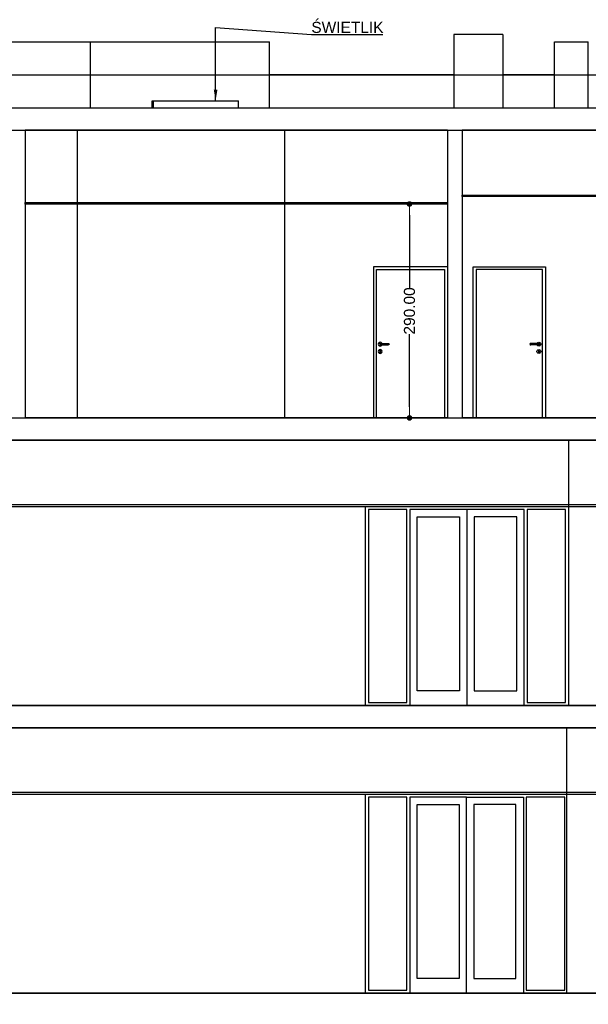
# Model space of a CAD drawing. Header units: millimetres. Extents: x -175445 to -20415, y -559200 to 231527.
# Tile 39 of 256: x -92994 to -85289, y -302271 to -288922. Entities that reach past the tile are written whole.
import ezdxf

# ---------------------------------------------------------------- set-up
doc = ezdxf.new("R2010")
doc.units = ezdxf.units.MM
doc.header["$MEASUREMENT"] = 0
for name, color, linetype in [('Etykieta', 7, 'Continuous'), ('Linia', 7, 'Continuous'), ('Polilinia', 7, 'Continuous'), ('Tekst', 7, 'Continuous'), ('Wymiary', 63, 'Continuous')]:
    doc.layers.add(name, color=color, linetype=linetype)
doc.styles.add('Arial', font='txt')
doc.dimstyles.new('GENERATED_STYLE__1', dxfattribs={"dimtxt": 150, "dimasz": 152, "dimexe": 0.18, "dimexo": 0, "dimgap": 0.09, "dimtad": 1, "dimtih": 1, "dimtoh": 1, "dimlfac": 0.1, "dimzin": 0, "dimdsep": 46, "dimtxsty": 'Arial', "dimblk": 'ARROWHEAD_11', "dimblk1": 'ARROWHEAD_11', "dimblk2": 'ARROWHEAD_11', "dimcen": 0.09, "dimclrd": 114, "dimclre": 114, "dimclrt": 114, "dimazin": 0, "dimtfac": 1, "dimtdec": 4, "dimtmove": 0, "dimatfit": 3, "dimfxl": 1, "dimtolj": 1, "dimtzin": 0, "dimarcsym": 0})
doc.dimstyles.new('GENERATED_STYLE__2', dxfattribs={"dimtxt": 150, "dimasz": 152, "dimexe": 0.18, "dimexo": 0, "dimgap": 0.09, "dimtad": 1, "dimlfac": 0.1, "dimzin": 0, "dimdsep": 46, "dimtxsty": 'Arial', "dimblk": 'ARROWHEAD_11', "dimblk1": 'ARROWHEAD_11', "dimblk2": 'ARROWHEAD_11', "dimcen": 0.09, "dimclrd": 114, "dimclre": 114, "dimclrt": 114, "dimazin": 0, "dimtfac": 1, "dimtdec": 4, "dimtmove": 0, "dimatfit": 3, "dimfxl": 1, "dimtolj": 1, "dimtzin": 0, "dimarcsym": 0})

# ---------------------------------------------------------------- blocks, each defined once
blk = doc.blocks.new('ARROWHEAD_11')
at = {"color": 0, "linetype": 'Continuous', "lineweight": 0}
blk.add_line((0, 0), (-1, 0), dxfattribs=at)
at = {"color": 0, "linetype": 'Continuous', "lineweight": 0, "const_width": 0.25, "flags": 128}
blk.add_lwpolyline([(-0.125, 0, 1), (0.125, 0, 1)], format="xyb", close=True, dxfattribs=at)
blk = doc.blocks.new('*D4128')
at = {"layer": 'Defpoints', "color": 0}
for p in [(-100086, -302121), (-69436, -302121), (-100086, -302421)]:
    blk.add_point(p, dxfattribs=at)
at = {"layer": 'Wymiary', "color": 114, "lineweight": -2}
for p, q in [((-69436, -301969), (-69436, -301817)), ((-100086, -302121), (-69436, -302121)), ((-69436, -302421), (-69436, -302121)), ((-100086, -302421), (-69436, -302421)), ((-69436, -302573), (-69513, -302725))]:
    blk.add_line(p, q, dxfattribs=at)
at = {"layer": 'Wymiary', "color": 114, "lineweight": -2, "xscale": 152, "yscale": 152, "zscale": 152}
for p, rotation in [((-69436, -302121), 270), ((-69436, -302421), 90)]:
    blk.add_blockref('ARROWHEAD_11', p, dxfattribs=dict(at, rotation=rotation))
at = {"layer": 'Wymiary', "color": 114, "lineweight": 13, "insert": (-69513, -302802), "char_height": 150, "attachment_point": 5, "rotation": 90, "style": 'Arial'}
blk.add_mtext('\\A1;30.00', dxfattribs=at)
blk = doc.blocks.new('*D4129')
at = {"layer": 'Defpoints', "color": 0}
for p in [(-100086, -298521), (-69590, -298521), (-100086, -302121)]:
    blk.add_point(p, dxfattribs=at)
at = {"layer": 'Wymiary', "color": 114, "lineweight": -2}
for p, q in [((-100086, -298521), (-69589, -298521)), ((-69590, -298673), (-69590, -300124)), ((-69590, -301969), (-69590, -300746)), ((-100086, -302121), (-69589, -302121))]:
    blk.add_line(p, q, dxfattribs=at)
at = {"layer": 'Wymiary', "color": 114, "lineweight": -2, "xscale": 152, "yscale": 152, "zscale": 152}
for p, rotation in [((-69590, -298521), 90), ((-69590, -302121), 270)]:
    blk.add_blockref('ARROWHEAD_11', p, dxfattribs=dict(at, rotation=rotation))
at = {"layer": 'Wymiary', "color": 114, "lineweight": 13, "insert": (-69590, -300435), "char_height": 150, "attachment_point": 5, "rotation": 90, "style": 'Arial'}
blk.add_mtext('\\A1;360.00', dxfattribs=at)
blk = doc.blocks.new('*D4130')
at = {"layer": 'Defpoints', "color": 0}
for p in [(-100086, -298221), (-69436, -298221), (-100086, -298521)]:
    blk.add_point(p, dxfattribs=at)
at = {"layer": 'Wymiary', "color": 114, "lineweight": -2}
for p, q in [((-69436, -298069), (-69436, -297917)), ((-100086, -298221), (-69436, -298221)), ((-69436, -298521), (-69436, -298221)), ((-100086, -298521), (-69436, -298521)), ((-69436, -298673), (-69513, -298825))]:
    blk.add_line(p, q, dxfattribs=at)
at = {"layer": 'Wymiary', "color": 114, "lineweight": -2, "xscale": 152, "yscale": 152, "zscale": 152}
for p, rotation in [((-69436, -298221), 270), ((-69436, -298521), 90)]:
    blk.add_blockref('ARROWHEAD_11', p, dxfattribs=dict(at, rotation=rotation))
at = {"layer": 'Wymiary', "color": 114, "lineweight": 13, "insert": (-69513, -298902), "char_height": 150, "attachment_point": 5, "rotation": 90, "style": 'Arial'}
blk.add_mtext('\\A1;30.00', dxfattribs=at)
blk = doc.blocks.new('*D4131')
at = {"layer": 'Defpoints', "color": 0}
for p in [(-108708, -294621), (-69590, -294621), (-100086, -298221)]:
    blk.add_point(p, dxfattribs=at)
at = {"layer": 'Wymiary', "color": 114, "lineweight": -2}
for p, q in [((-108708, -294621), (-69589, -294621)), ((-69590, -294773), (-69590, -296224)), ((-69590, -298069), (-69590, -296846)), ((-100086, -298221), (-69589, -298221))]:
    blk.add_line(p, q, dxfattribs=at)
at = {"layer": 'Wymiary', "color": 114, "lineweight": -2, "xscale": 152, "yscale": 152, "zscale": 152}
for p, rotation in [((-69590, -294621), 90), ((-69590, -298221), 270)]:
    blk.add_blockref('ARROWHEAD_11', p, dxfattribs=dict(at, rotation=rotation))
at = {"layer": 'Wymiary', "color": 114, "lineweight": 13, "insert": (-69590, -296535), "char_height": 150, "attachment_point": 5, "rotation": 90, "style": 'Arial'}
blk.add_mtext('\\A1;360.00', dxfattribs=at)
blk = doc.blocks.new('*D4132')
at = {"layer": 'Defpoints', "color": 0}
for p in [(-108708, -294321), (-69436, -294321), (-108708, -294621)]:
    blk.add_point(p, dxfattribs=at)
at = {"layer": 'Wymiary', "color": 114, "lineweight": -2}
for p, q in [((-69436, -294169), (-69436, -294017)), ((-108708, -294321), (-69436, -294321)), ((-69436, -294621), (-69436, -294321)), ((-108708, -294621), (-69436, -294621)), ((-69436, -294773), (-69513, -294925))]:
    blk.add_line(p, q, dxfattribs=at)
at = {"layer": 'Wymiary', "color": 114, "lineweight": -2, "xscale": 152, "yscale": 152, "zscale": 152}
for p, rotation in [((-69436, -294321), 270), ((-69436, -294621), 90)]:
    blk.add_blockref('ARROWHEAD_11', p, dxfattribs=dict(at, rotation=rotation))
at = {"layer": 'Wymiary', "color": 114, "lineweight": 13, "insert": (-69513, -295002), "char_height": 150, "attachment_point": 5, "rotation": 90, "style": 'Arial'}
blk.add_mtext('\\A1;30.00', dxfattribs=at)
blk = doc.blocks.new('*D4133')
at = {"layer": 'Defpoints', "color": 0}
for p in [(-103198, -290421), (-69590, -290421), (-108708, -294321)]:
    blk.add_point(p, dxfattribs=at)
at = {"layer": 'Wymiary', "color": 114, "lineweight": -2}
for p, q in [((-103198, -290421), (-69589, -290421)), ((-69590, -290573), (-69590, -292060)), ((-69590, -294169), (-69590, -292682)), ((-108708, -294321), (-69589, -294321))]:
    blk.add_line(p, q, dxfattribs=at)
at = {"layer": 'Wymiary', "color": 114, "lineweight": -2, "xscale": 152, "yscale": 152, "zscale": 152}
for p, rotation in [((-69590, -290421), 90), ((-69590, -294321), 270)]:
    blk.add_blockref('ARROWHEAD_11', p, dxfattribs=dict(at, rotation=rotation))
at = {"layer": 'Wymiary', "color": 114, "lineweight": 13, "insert": (-69590, -292371), "char_height": 150, "attachment_point": 5, "rotation": 90, "style": 'Arial'}
blk.add_mtext('\\A1;390.00', dxfattribs=at)
blk = doc.blocks.new('*D4134')
at = {"layer": 'Defpoints', "color": 0}
for p in [(-103198, -289671), (-69590, -289671), (-103198, -290421)]:
    blk.add_point(p, dxfattribs=at)
at = {"layer": 'Wymiary', "color": 114, "lineweight": -2}
for p, q in [((-69590, -289519), (-69590, -289367)), ((-103198, -289671), (-69589, -289671)), ((-69590, -289671), (-69590, -289794)), ((-69590, -290421), (-69590, -290299)), ((-103198, -290421), (-69589, -290421)), ((-69590, -290573), (-69590, -290725))]:
    blk.add_line(p, q, dxfattribs=at)
at = {"layer": 'Wymiary', "color": 114, "lineweight": -2, "xscale": 152, "yscale": 152, "zscale": 152}
for p, rotation in [((-69590, -289671), 270), ((-69590, -290421), 90)]:
    blk.add_blockref('ARROWHEAD_11', p, dxfattribs=dict(at, rotation=rotation))
at = {"layer": 'Wymiary', "color": 114, "lineweight": 13, "insert": (-69590, -290046), "char_height": 150, "attachment_point": 5, "rotation": 90, "style": 'Arial'}
blk.add_mtext('\\A1;75.00', dxfattribs=at)
blk = doc.blocks.new('*D4143')
at = {"layer": 'Defpoints', "color": 0}
for p in [(-100086, -298221), (-82339, -298221), (-80990, -299421)]:
    blk.add_point(p, dxfattribs=at)
at = {"layer": 'Wymiary', "color": 114, "lineweight": -2}
for p, q in [((-100086, -298221), (-82339, -298221)), ((-82339, -298373), (-82339, -298517)), ((-82339, -299269), (-82339, -299125)), ((-80990, -299421), (-82339, -299421))]:
    blk.add_line(p, q, dxfattribs=at)
at = {"layer": 'Wymiary', "color": 114, "lineweight": -2, "xscale": 152, "yscale": 152, "zscale": 152}
for p, rotation in [((-82339, -298221), 90), ((-82339, -299421), 270)]:
    blk.add_blockref('ARROWHEAD_11', p, dxfattribs=dict(at, rotation=rotation))
at = {"layer": 'Wymiary', "color": 114, "lineweight": 13, "insert": (-82339, -298821), "char_height": 150, "attachment_point": 5, "rotation": 90, "style": 'Arial'}
blk.add_mtext('\\A1;120.00', dxfattribs=at)
blk = doc.blocks.new('*D4144')
at = {"layer": 'Defpoints', "color": 0}
for p in [(-82339, -295521), (-80879, -295521), (-100086, -298221)]:
    blk.add_point(p, dxfattribs=at)
at = {"layer": 'Wymiary', "color": 114, "lineweight": -2}
for p, q in [((-80879, -295521), (-82339, -295521)), ((-82339, -295673), (-82339, -296559)), ((-82339, -298069), (-82339, -297184)), ((-100086, -298221), (-82339, -298221))]:
    blk.add_line(p, q, dxfattribs=at)
at = {"layer": 'Wymiary', "color": 114, "lineweight": -2, "xscale": 152, "yscale": 152, "zscale": 152}
for p, rotation in [((-82339, -295521), 90), ((-82339, -298221), 270)]:
    blk.add_blockref('ARROWHEAD_11', p, dxfattribs=dict(at, rotation=rotation))
at = {"layer": 'Wymiary', "color": 114, "lineweight": 13, "insert": (-82339, -296871), "char_height": 150, "attachment_point": 5, "rotation": 90, "style": 'Arial'}
blk.add_mtext('\\A1;270.00', dxfattribs=at)
blk = doc.blocks.new('*D4147')
at = {"layer": 'Defpoints', "color": 0}
for p in [(-87712, -291421), (-87199, -291421), (-87199, -294321)]:
    blk.add_point(p, dxfattribs=at)
at = {"layer": 'Wymiary', "color": 114, "lineweight": -2}
for p, q in [((-87199, -291421), (-87713, -291421)), ((-87712, -291573), (-87712, -292559)), ((-87712, -294169), (-87712, -293184)), ((-87199, -294321), (-87713, -294321))]:
    blk.add_line(p, q, dxfattribs=at)
at = {"layer": 'Wymiary', "color": 114, "lineweight": -2, "xscale": 152, "yscale": 152, "zscale": 152}
for p, rotation in [((-87712, -291421), 90), ((-87712, -294321), 270)]:
    blk.add_blockref('ARROWHEAD_11', p, dxfattribs=dict(at, rotation=rotation))
at = {"layer": 'Wymiary', "color": 114, "lineweight": 13, "insert": (-87712, -292871), "char_height": 150, "attachment_point": 5, "rotation": 90, "style": 'Arial'}
blk.add_mtext('\\A1;290.00', dxfattribs=at)

msp = doc.modelspace()

# ---------------------------------------------------------------- linework, layer by layer
at = {"layer": 'Linia'}
for p, q in [((-87108.94, -289121.225), (-87108.94, -290121.225)), ((-86448.94, -289121.225), (-87108.94, -289121.225)), ((-86448.94, -289121.225), (-86448.94, -290121.225)), ((-93504.26, -289221.225), (-92034.26, -289221.225)), ((-92034.26, -289221.225), (-89608.919, -289221.225)), ((-92034.26, -290121.225), (-92034.26, -289221.225)), ((-89608.919, -290121.225), (-89608.919, -289221.225)), ((-85748.919, -289221.225), (-85288.919, -289221.225)), ((-85748.919, -290121.225), (-85748.919, -289221.225)), ((-85288.919, -290121.225), (-85288.919, -289221.225)), ((-89467.229, -289671.226), (-89608.919, -289671.226)), ((-89293.101, -289671.226), (-89467.229, -289671.226)), ((-88253.524, -289671.226), (-89293.101, -289671.226)), ((-87217.016, -289671.226), (-88253.524, -289671.226)), ((-87108.94, -289671.226), (-87217.016, -289671.226)), ((-86183.665, -289671.226), (-86448.94, -289671.226)), ((-85748.919, -289671.226), (-86183.665, -289671.226)), ((-91198.919, -290021.225), (-91179.485, -290021.225)), ((-91198.919, -290121.225), (-91198.919, -290021.225)), ((-91179.485, -290021.225), (-90029.485, -290021.225)), ((-91179.485, -290121.225), (-91179.485, -290021.225)), ((-90029.485, -290121.225), (-90029.485, -290021.225)), ((-87108.94, -290121.225), (-133748.876, -290121.225)), ((-86448.94, -290121.225), (-87108.94, -290121.225)), ((-60108.92, -290121.225), (-86448.94, -290121.225)), ((-92918.921, -290421.225), (-92918.921, -294321.225)), ((-87198.921, -290421.225), (-92918.921, -290421.225)), ((-92208.921, -294321.225), (-92208.921, -290421.225)), ((-89398.921, -294321.225), (-89398.921, -290421.225)), ((-87198.921, -290421.225), (-87198.921, -294321.225)), ((-86998.921, -290421.225), (-86998.921, -294321.225)), ((-81848.921, -290421.225), (-86998.921, -290421.225)), ((-88198.921, -292271.225), (-88198.921, -292311.225)), ((-87198.921, -292271.225), (-88198.921, -292271.225)), ((-88198.921, -292311.225), (-88198.921, -294321.225)), ((-88158.921, -294321.225), (-88158.921, -292311.225)), ((-88158.921, -292311.225), (-87238.921, -292311.225)), ((-87238.921, -292311.225), (-87238.921, -294321.225)), ((-86848.921, -292311.225), (-86848.921, -292271.225)), ((-86848.921, -292271.225), (-85868.921, -292271.225)), ((-86848.921, -294321.225), (-86848.921, -292311.225)), ((-85908.921, -292311.225), (-86808.921, -292311.225)), ((-86808.921, -292311.225), (-86808.921, -294321.225)), ((-85908.921, -294321.225), (-85908.921, -292311.225)), ((-85868.921, -292271.225), (-85868.921, -292311.225)), ((-85868.921, -292311.225), (-85868.921, -294321.225)), ((-88132.303, -293307.725), (-88135.921, -293321.225)), ((-88135.921, -293321.225), (-88132.303, -293334.725)), ((-88122.421, -293297.843), (-88132.303, -293307.725)), ((-88132.303, -293334.725), (-88122.421, -293344.608)), ((-88122.421, -293397.843), (-88132.303, -293407.725)), ((-88108.921, -293294.225), (-88122.421, -293297.843)), ((-88122.421, -293344.608), (-88108.921, -293348.225)), ((-88108.921, -293394.225), (-88122.421, -293397.843)), ((-88115.992, -293314.154), (-88118.921, -293321.225)), ((-88118.921, -293321.225), (-88115.992, -293328.297)), ((-88114.44, -293314.154), (-88117.199, -293321.225)), ((-88117.199, -293321.225), (-88114.44, -293328.297)), ((-88108.921, -293311.225), (-88115.992, -293314.154)), ((-88115.992, -293328.297), (-88108.921, -293331.225)), ((-88115.641, -293409.586), (-88114.296, -293406.082)), ((-88114.296, -293406.082), (-88108.921, -293403.8)), ((-88109.625, -293314.154), (-88111.737, -293321.225)), ((-88111.737, -293321.225), (-88109.625, -293328.297)), ((-88095.421, -293297.843), (-88108.921, -293294.225)), ((-88108.921, -293311.225), (-88107.779, -293311.225)), ((-88108.921, -293331.225), (-88107.779, -293331.225)), ((-88108.921, -293348.225), (-88095.421, -293344.608)), ((-88095.421, -293397.843), (-88108.921, -293394.225)), ((-88108.921, -293403.8), (-88103.545, -293406.082)), ((-88107.779, -293311.225), (-88104.527, -293311.225)), ((-88107.779, -293331.225), (-88104.527, -293331.225)), ((-88104.527, -293311.225), (-88099.661, -293311.225)), ((-88104.527, -293331.225), (-88099.661, -293331.225)), ((-88102.42, -293314.154), (-88103.563, -293321.225)), ((-88103.563, -293321.225), (-88102.42, -293328.297)), ((-88103.545, -293406.082), (-88102.2, -293409.586)), ((-88099.661, -293311.225), (-88093.921, -293311.225)), ((-88099.661, -293331.225), (-88093.921, -293331.225)), ((-88085.538, -293307.725), (-88095.421, -293297.843)), ((-88095.421, -293344.608), (-88085.538, -293334.725)), ((-88085.538, -293407.725), (-88095.421, -293397.843)), ((-88093.921, -293311.225), (-88013.921, -293311.225)), ((-88093.921, -293331.225), (-88013.921, -293331.225)), ((-88084.6, -293311.225), (-88085.538, -293307.725)), ((-88085.538, -293334.725), (-88084.6, -293331.225)), ((-88013.921, -293311.225), (-88008.18, -293311.225)), ((-88013.921, -293331.225), (-88008.18, -293331.225)), ((-88008.18, -293311.225), (-88003.314, -293311.225)), ((-88008.18, -293331.225), (-88003.314, -293331.225)), ((-88005.421, -293314.154), (-88004.279, -293321.225)), ((-88004.279, -293321.225), (-88005.421, -293328.297)), ((-88003.314, -293311.225), (-88000.062, -293311.225)), ((-88003.314, -293331.225), (-88000.062, -293331.225)), ((-88000.062, -293311.225), (-87998.921, -293311.225)), ((-88000.062, -293331.225), (-87998.921, -293331.225)), ((-87998.921, -293311.225), (-87991.85, -293314.154)), ((-87991.85, -293328.297), (-87998.921, -293331.225)), ((-87998.216, -293314.154), (-87996.104, -293321.225)), ((-87996.104, -293321.225), (-87998.216, -293328.297)), ((-87993.402, -293314.154), (-87990.643, -293321.225)), ((-87990.643, -293321.225), (-87993.402, -293328.297)), ((-87991.85, -293314.154), (-87988.921, -293321.225)), ((-87988.921, -293321.225), (-87991.85, -293328.297)), ((-86075.992, -293314.154), (-86078.921, -293321.225)), ((-86078.921, -293321.225), (-86075.992, -293328.297)), ((-86074.44, -293314.154), (-86077.199, -293321.225)), ((-86077.199, -293321.225), (-86074.44, -293328.297)), ((-86068.921, -293311.225), (-86075.992, -293314.154)), ((-86075.992, -293328.297), (-86068.921, -293331.225)), ((-86069.625, -293314.154), (-86071.737, -293321.225)), ((-86071.737, -293321.225), (-86069.625, -293328.297)), ((-86067.779, -293311.225), (-86068.921, -293311.225)), ((-86067.779, -293331.225), (-86068.921, -293331.225)), ((-86064.527, -293311.225), (-86067.779, -293311.225)), ((-86064.527, -293331.225), (-86067.779, -293331.225)), ((-86059.661, -293311.225), (-86064.527, -293311.225)), ((-86059.661, -293331.225), (-86064.527, -293331.225)), ((-86062.42, -293314.154), (-86063.563, -293321.225)), ((-86063.563, -293321.225), (-86062.42, -293328.297)), ((-86053.921, -293311.225), (-86059.661, -293311.225)), ((-86053.921, -293331.225), (-86059.661, -293331.225)), ((-85973.921, -293311.225), (-86053.921, -293311.225)), ((-85973.921, -293331.225), (-86053.921, -293331.225)), ((-85983.241, -293311.225), (-85982.303, -293307.725)), ((-85982.303, -293334.725), (-85983.241, -293331.225)), ((-85982.303, -293307.725), (-85972.421, -293297.843)), ((-85972.421, -293344.608), (-85982.303, -293334.725)), ((-85982.303, -293407.725), (-85972.421, -293397.843)), ((-85968.18, -293311.225), (-85973.921, -293311.225)), ((-85968.18, -293331.225), (-85973.921, -293331.225)), ((-85972.421, -293297.843), (-85958.921, -293294.225)), ((-85958.921, -293348.225), (-85972.421, -293344.608)), ((-85972.421, -293397.843), (-85958.921, -293394.225)), ((-85963.314, -293311.225), (-85968.18, -293311.225)), ((-85963.314, -293331.225), (-85968.18, -293331.225)), ((-85964.296, -293406.082), (-85965.641, -293409.586)), ((-85965.421, -293314.154), (-85964.279, -293321.225)), ((-85964.279, -293321.225), (-85965.421, -293328.297)), ((-85958.921, -293403.8), (-85964.296, -293406.082)), ((-85960.062, -293311.225), (-85963.314, -293311.225)), ((-85960.062, -293331.225), (-85963.314, -293331.225)), ((-85958.921, -293311.225), (-85960.062, -293311.225)), ((-85958.921, -293331.225), (-85960.062, -293331.225)), ((-85958.921, -293294.225), (-85945.421, -293297.843)), ((-85958.921, -293311.225), (-85951.85, -293314.154)), ((-85951.85, -293328.297), (-85958.921, -293331.225)), ((-85945.421, -293344.608), (-85958.921, -293348.225)), ((-85958.921, -293394.225), (-85945.421, -293397.843)), ((-85953.545, -293406.082), (-85958.921, -293403.8)), ((-85958.216, -293314.154), (-85956.104, -293321.225)), ((-85956.104, -293321.225), (-85958.216, -293328.297)), ((-85952.2, -293409.586), (-85953.545, -293406.082)), ((-85953.402, -293314.154), (-85950.643, -293321.225)), ((-85950.643, -293321.225), (-85953.402, -293328.297)), ((-85951.85, -293314.154), (-85948.921, -293321.225)), ((-85948.921, -293321.225), (-85951.85, -293328.297)), ((-85945.421, -293297.843), (-85935.538, -293307.725)), ((-85935.538, -293334.725), (-85945.421, -293344.608)), ((-85945.421, -293397.843), (-85935.538, -293407.725)), ((-85935.538, -293307.725), (-85931.921, -293321.225)), ((-85931.921, -293321.225), (-85935.538, -293334.725)), ((-88132.303, -293407.725), (-88135.921, -293421.225)), ((-88135.921, -293421.225), (-88132.303, -293434.725)), ((-88132.303, -293434.725), (-88122.421, -293444.608)), ((-88122.421, -293444.608), (-88108.921, -293448.225)), ((-88116.388, -293411.533), (-88115.641, -293409.586)), ((-88113.921, -293416.825), (-88116.388, -293411.533)), ((-88113.921, -293416.825), (-88113.921, -293418.339)), ((-88113.921, -293418.339), (-88113.921, -293421.225)), ((-88113.921, -293421.225), (-88113.921, -293424.112)), ((-88113.921, -293424.112), (-88113.921, -293429.886)), ((-88113.921, -293429.886), (-88113.921, -293433.725)), ((-88113.921, -293433.725), (-88112.456, -293437.261)), ((-88112.456, -293437.261), (-88108.921, -293438.725)), ((-88108.921, -293438.725), (-88105.385, -293437.261)), ((-88108.921, -293448.225), (-88095.421, -293444.608)), ((-88105.385, -293437.261), (-88103.921, -293433.725)), ((-88103.921, -293418.339), (-88103.921, -293416.825)), ((-88103.921, -293418.339), (-88103.921, -293421.225)), ((-88103.921, -293421.225), (-88103.921, -293424.112)), ((-88103.921, -293424.112), (-88103.921, -293429.886)), ((-88103.921, -293429.886), (-88103.921, -293433.725)), ((-88102.2, -293409.586), (-88101.453, -293411.533)), ((-88095.421, -293444.608), (-88085.538, -293434.725)), ((-88081.921, -293421.225), (-88085.538, -293407.725)), ((-88085.538, -293434.725), (-88081.921, -293421.225)), ((-85985.921, -293421.225), (-85982.303, -293407.725)), ((-85982.303, -293434.725), (-85985.921, -293421.225)), ((-85972.421, -293444.608), (-85982.303, -293434.725)), ((-85958.921, -293448.225), (-85972.421, -293444.608)), ((-85965.641, -293409.586), (-85966.388, -293411.533)), ((-85963.921, -293418.339), (-85963.921, -293416.825)), ((-85963.921, -293418.339), (-85963.921, -293421.225)), ((-85963.921, -293421.225), (-85963.921, -293424.112)), ((-85963.921, -293424.112), (-85963.921, -293429.886)), ((-85963.921, -293429.886), (-85963.921, -293433.725)), ((-85962.456, -293437.261), (-85963.921, -293433.725)), ((-85958.921, -293438.725), (-85962.456, -293437.261)), ((-85955.385, -293437.261), (-85958.921, -293438.725)), ((-85945.421, -293444.608), (-85958.921, -293448.225)), ((-85953.921, -293433.725), (-85955.385, -293437.261)), ((-85953.921, -293416.825), (-85951.453, -293411.533)), ((-85953.921, -293416.825), (-85953.921, -293418.339)), ((-85953.921, -293418.339), (-85953.921, -293421.225)), ((-85953.921, -293421.225), (-85953.921, -293424.112)), ((-85953.921, -293424.112), (-85953.921, -293429.886)), ((-85953.921, -293429.886), (-85953.921, -293433.725)), ((-85951.453, -293411.533), (-85952.2, -293409.586)), ((-85935.538, -293434.725), (-85945.421, -293444.608)), ((-85935.538, -293407.725), (-85931.921, -293421.225)), ((-85931.921, -293421.225), (-85935.538, -293434.725)), ((-87198.921, -294321.225), (-92918.921, -294321.225)), ((-81848.921, -294321.225), (-86998.921, -294321.225)), ((-84108.877, -294621.225), (-124998.877, -294621.225)), ((-85558.877, -294621.225), (-85558.877, -298221.226)), ((-88308.877, -295521.225), (-85558.877, -295521.225)), ((-88308.877, -298221.226), (-88308.877, -295521.225)), ((-88268.877, -295561.225), (-88268.877, -298181.225)), ((-87748.877, -295561.225), (-88268.877, -295561.225)), ((-87748.877, -298181.225), (-87748.877, -295561.225)), ((-87708.877, -295561.225), (-87708.877, -298221.226)), ((-86158.877, -295561.225), (-87708.877, -295561.225)), ((-87608.877, -298021.225), (-87608.877, -295661.225)), ((-87608.877, -295661.225), (-87033.877, -295661.225)), ((-87033.877, -295661.225), (-87033.877, -298021.225)), ((-86933.877, -295561.225), (-86933.877, -298221.226)), ((-86833.877, -295661.225), (-86833.877, -298021.225)), ((-86258.877, -295661.225), (-86833.877, -295661.225)), ((-86258.877, -298021.225), (-86258.877, -295661.225)), ((-86158.877, -298221.226), (-86158.877, -295561.225)), ((-86118.877, -295561.225), (-86118.877, -298181.225)), ((-85598.877, -295561.225), (-86118.877, -295561.225)), ((-85598.877, -298181.225), (-85598.877, -295561.225)), ((-87033.877, -298021.225), (-87608.877, -298021.225)), ((-86833.877, -298021.225), (-86258.877, -298021.225)), ((-88268.877, -298181.225), (-87748.877, -298181.225)), ((-86118.877, -298181.225), (-85598.877, -298181.225)), ((-84108.877, -298221.226), (-125073.877, -298221.226)), ((-84168.877, -298521.225), (-125198.877, -298521.225)), ((-85578.877, -302121.225), (-85578.877, -298521.225)), ((-88308.877, -299461.225), (-88308.877, -299421.225)), ((-88308.877, -299421.225), (-85578.877, -299421.225)), ((-88308.877, -302121.225), (-88308.877, -299461.225)), ((-88268.877, -299461.225), (-88268.877, -302081.225)), ((-87748.877, -299461.225), (-88268.877, -299461.225)), ((-87748.877, -302081.225), (-87748.877, -299461.225)), ((-87708.877, -299461.225), (-87708.877, -299561.225)), ((-86938.877, -299461.225), (-87708.877, -299461.225)), ((-86938.877, -302121.225), (-86938.877, -299461.225)), ((-86938.877, -299461.225), (-86168.877, -299461.225)), ((-86168.877, -299461.225), (-86168.877, -299561.225)), ((-86128.877, -299461.225), (-86128.877, -302081.225)), ((-85608.877, -299461.225), (-86128.877, -299461.225)), ((-85608.877, -302081.225), (-85608.877, -299461.225)), ((-87708.877, -299561.225), (-87708.877, -301921.225)), ((-87608.877, -301921.225), (-87608.877, -299561.225)), ((-87608.877, -299561.225), (-87038.877, -299561.225)), ((-87038.877, -299561.225), (-87038.877, -301921.225)), ((-86838.877, -299561.225), (-86838.877, -301921.225)), ((-86268.877, -299561.225), (-86838.877, -299561.225)), ((-86268.877, -301921.225), (-86268.877, -299561.225)), ((-86168.877, -299561.225), (-86168.877, -301921.225)), ((-87708.877, -301921.225), (-87708.877, -302121.225)), ((-87038.877, -301921.225), (-87608.877, -301921.225)), ((-86838.877, -301921.225), (-86268.877, -301921.225)), ((-86168.877, -301921.225), (-86168.877, -302121.225)), ((-88268.877, -302081.225), (-87748.877, -302081.225)), ((-86128.877, -302081.225), (-85608.877, -302081.225)), ((-84168.877, -302121.225), (-125258.877, -302121.225))]:
    msp.add_line(p, q, dxfattribs=at)
at = {"layer": 'Polilinia', "flags": 128}
for points in [[(-87198.921, -291421.225), (-92918.921, -291421.225), (-92918.921, -291401.225), (-87198.921, -291401.225)], [(-81848.921, -291321.225), (-86998.921, -291321.225), (-86998.921, -291301.225), (-81848.921, -291301.225)], [(-67188.917, -295501.225), (-128678.877, -295501.225), (-128678.877, -295521.225), (-67188.917, -295521.225)], [(-67188.917, -299401.225), (-128678.877, -299401.225), (-128678.877, -299421.225), (-67188.917, -299421.225)]]:
    msp.add_lwpolyline(points, close=True, dxfattribs=at)

# ---------------------------------------------------------------- texts
at = {"layer": 'Tekst', "insert": (-89041.951, -289027.47), "char_height": 150, "width": 962.74408, "attachment_point": 4, "style": 'Arial'}
msp.add_mtext('\\A1;{\\fArial|b0|i0|c238|p38;ŚWIETLIK}', dxfattribs=at)

# ---------------------------------------------------------------- dimensions: what is measured, and where the dimension line sits
at = {"layer": 'Wymiary', "color": 114, "lineweight": 13}
for base, p1, p2, picture, middle in [((-69589.547, -289671.226), (-103198.193, -290421.225), (-103198.193, -289671.226), '*D4134', (-69589.547, -290046.225)), ((-69589.547, -290421.225), (-108707.897, -294321.225), (-103198.193, -290421.225), '*D4133', (-69589.547, -292371.225)), ((-87712.496, -291421.225), (-87198.921, -294321.225), (-87198.921, -291421.225), '*D4147', (-87712.496, -292871.225)), ((-69436.092, -294321.225), (-108707.897, -294621.225), (-108707.897, -294321.225), '*D4132', (-69512.82, -295001.953)), ((-69589.547, -294621.225), (-100085.752, -298221.226), (-108707.897, -294621.225), '*D4131', (-69589.547, -296535.054)), ((-82338.902, -295521.225), (-100085.752, -298221.226), (-80878.877, -295521.225), '*D4144', (-82338.902, -296871.225)), ((-69436.092, -298221.226), (-100085.752, -298521.225), (-100085.752, -298221.226), '*D4130', (-69512.82, -298901.953)), ((-82338.902, -298221.226), (-80990.444, -299421.225), (-100085.752, -298221.226), '*D4143', (-82338.902, -298821.225)), ((-69589.547, -298521.225), (-100085.752, -302121.225), (-100085.752, -298521.225), '*D4129', (-69589.547, -300435.054)), ((-69436.092, -302121.225), (-100085.752, -302421.226), (-100085.752, -302121.225), '*D4128', (-69512.82, -302801.953))]:
    dim = msp.add_linear_dim(base=base, p1=p1, p2=p2, angle=90, dimstyle='GENERATED_STYLE__1', dxfattribs=at)
    dim.commit()
    dim.dimension.update_dxf_attribs({"geometry": picture, "text_midpoint": middle, "dimtype": 160, "text_rotation": 90})

# ---------------------------------------------------------------- leaders
at = {"layer": 'Etykieta', "annotation_type": 0, "has_hookline": 1, "hookline_direction": 0, "text_width": 968.247}
msp.add_leader([(-90339.016, -290021.225), (-90339.016, -289027.47), (-89042.041, -289122.768)], dimstyle='GENERATED_STYLE__2', dxfattribs=at)

doc.saveas('drawing.dxf')
